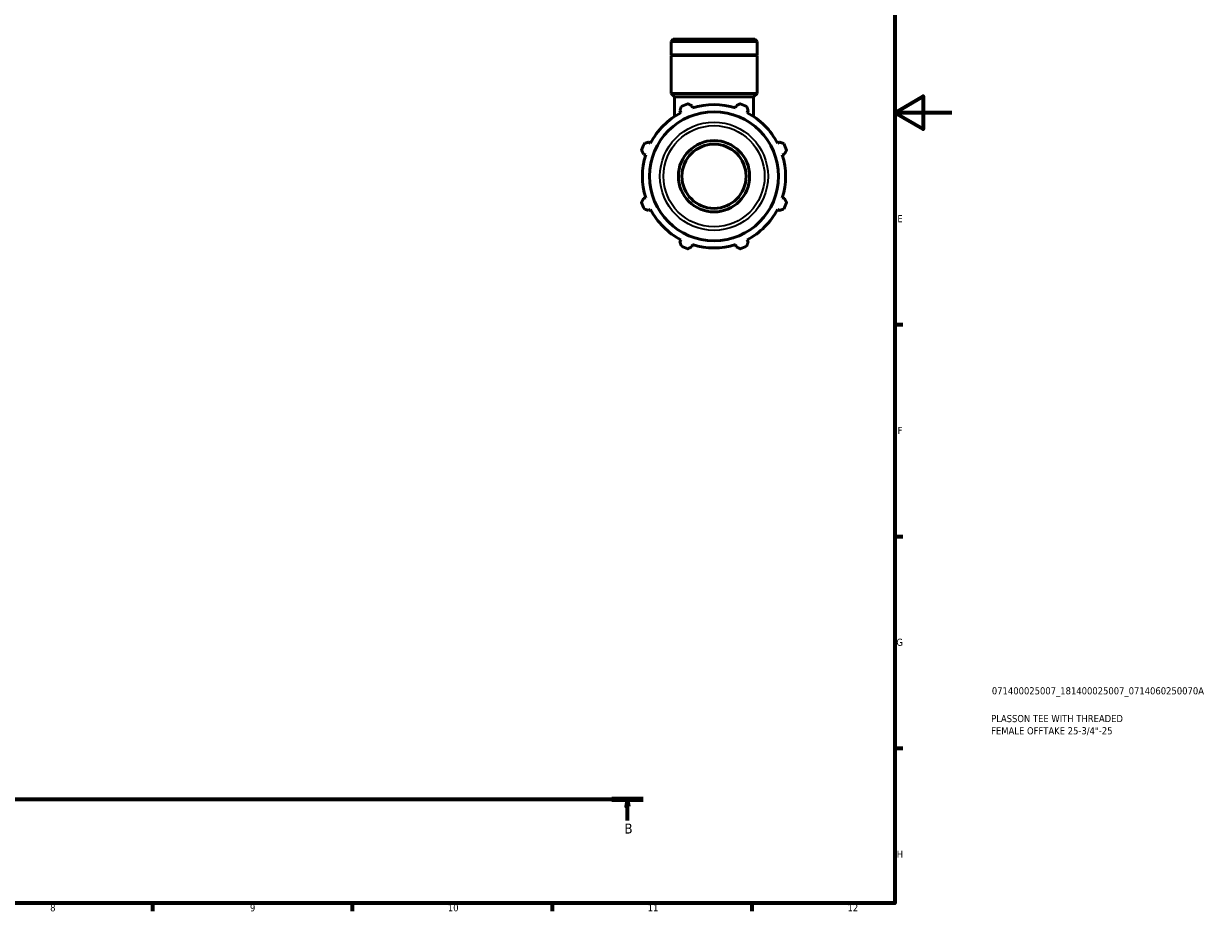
# Model space of a CAD drawing. Header units: millimetres. Extents: x 0 to 931, y 0 to 945.
# Tile 3 of 5: x 516 to 931, y 17 to 328. Entities that reach past the tile are written whole.
import ezdxf

# ---------------------------------------------------------------- set-up
doc = ezdxf.new("R2010")
doc.units = ezdxf.units.MM
doc.linetypes.add('CHAIN', pattern=[0.7087, 0.4724, -0.0591, 0.1181, -0.0591])
for name, color, linetype, lineweight in [('Border (ISO)', 7, 'Continuous', 70), ('Section Line (ISO)', 7, 'CHAIN', 70), ('Title (ISO)', 7, 'Continuous', 50), ('Visible (ISO)', 7, 'Continuous', 50), ('Visible Narrow (ISO)', 7, 'Continuous', 35)]:
    doc.layers.add(name, color=color, linetype=linetype, lineweight=lineweight)
doc.styles.add('Label Text (ISO)', font='tahoma.ttf')
doc.styles.add('Note Text (ISO)', font='tahoma.ttf')

# ---------------------------------------------------------------- blocks, each defined once
blk = doc.blocks.new('Borders Default Border')
at = {"layer": 'Border (ISO)'}
for p, q in [((821, 222.75), (823.9, 222.75)), ((821, 148.5), (823.9, 148.5)), ((821, 74.25), (823.9, 74.25)), ((560.67, 20), (560.67, 17.1)), ((630.75, 20), (630.75, 17.1)), ((700.83, 20), (700.83, 17.1)), ((770.92, 20), (770.92, 17.1))]:
    blk.add_line(p, q, dxfattribs=at)
at = {"layer": 'Border (ISO)', "flags": 128}
for points in [[(20, 20), (20, 574), (821, 574), (821, 20), (20, 20)], [(841, 297), (821, 297), (831, 302.77), (831, 291.23), (821, 297)]]:
    blk.add_lwpolyline(points, dxfattribs=at)
at = {"layer": 'Border (ISO)', "color": 232, "true_color": 0xca0064, "char_height": 2.5, "attachment_point": 7, "style": 'Note Text (ISO)'}
for s, insert in [('E', (821.94, 258.63)), ('F', (822, 184.38)), ('G', (821.61, 110.08)), ('H', (821.74, 35.88)), ('8', (524.81, 17.04)), ('9', (594.88, 17.05)), ('10', (664.29, 17.05)), ('11', (734.37, 17.1)), ('12', (804.46, 17.1))]:
    blk.add_mtext(s, dxfattribs=dict(at, insert=insert))
blk = doc.blocks.new('Title Blocks ISO')
at = {"layer": 'Title (ISO)', "color": 232, "true_color": 0xca0064, "style": 'Note Text (ISO)'}
for tag, p in [('PART_NUMBER_001', (34.08, 73.13)), ('DESCRIPTION_001', (33.84, 63.4)), ('DESCRIPTION_002', (33.84, 59.12))]:
    blk.add_attdef(tag, p, '', height=2.5, dxfattribs=at)
blk = doc.blocks.new('2dTransSection0')
at = {"layer": 'Section Line (ISO)', "linetype": 'CHAIN'}
blk.add_line((274.74, 56.35), (732.78, 56.35), dxfattribs=at)
at = {"layer": 'Section Line (ISO)', "linetype": 'Continuous', "lineweight": 140}
blk.add_line((721.82, 56.35), (732.78, 56.35), dxfattribs=at)
at = {"layer": 'Section Line (ISO)', "linetype": 'Continuous'}
for p, q in [((727.3, 56.35), (726.8, 53.85)), ((727.3, 53.85), (727.3, 56.35)), ((727.8, 53.85), (727.3, 56.35)), ((726.8, 53.85), (727.8, 53.85)), ((727.3, 48.93), (727.3, 53.85))]:
    blk.add_line(p, q, dxfattribs=at)
at = {"layer": 'Section Line (ISO)', "linetype": 'Continuous', "flags": 128}
blk.add_lwpolyline([(727.8, 53.85), (727.3, 56.35), (726.8, 53.85), (727.8, 53.85)], dxfattribs=at)
at = {"layer": 'Section Line (ISO)'}
blk.add_solid([(727.8, 53.85), (727.3, 56.35), (726.8, 53.85), (727.8, 53.85)], dxfattribs=at)
at = {"layer": 'Section Line (ISO)', "insert": (726.23, 44.35), "char_height": 3.5, "attachment_point": 7, "style": 'Label Text (ISO)'}
blk.add_mtext('B', dxfattribs=at)

msp = doc.modelspace()

# ---------------------------------------------------------------- linework, layer by layer
at = {"layer": 'Visible (ISO)'}
for p, q in [((743.291, 322.719), (742.568, 321.996)), ((772.714, 321.996), (742.568, 321.996)), ((742.568, 317.319), (742.568, 321.996)), ((743.291, 322.719), (771.99, 322.719)), ((771.99, 322.719), (772.714, 321.996)), ((772.714, 317.319), (772.714, 321.996)), ((772.714, 317.319), (742.568, 317.319)), ((742.868, 317.019), (742.568, 317.319)), ((772.714, 317.019), (742.568, 317.019)), ((742.568, 303.719), (742.568, 317.019)), ((772.414, 317.019), (772.714, 317.319)), ((772.714, 303.719), (772.714, 317.019)), ((772.714, 303.719), (742.568, 303.719)), ((743.774, 302.514), (742.568, 303.719)), ((771.508, 302.514), (772.714, 303.719)), ((771.508, 302.514), (743.774, 302.514)), ((743.774, 295.653), (743.774, 302.514)), ((750.09, 298.667), (749.847, 299.44)), ((765.435, 299.44), (765.192, 298.667)), ((771.508, 295.653), (771.508, 302.514)), ((745.672, 297.711), (746.046, 296.992)), ((769.235, 296.992), (769.609, 297.711)), ((735.368, 286.314), (734.65, 286.688)), ((780.632, 286.688), (779.914, 286.314)), ((732.921, 282.514), (733.693, 282.27)), ((781.589, 282.27), (782.361, 282.514)), ((733.693, 267.169), (732.921, 266.925)), ((782.361, 266.925), (781.589, 267.169)), ((734.65, 262.751), (735.368, 263.125)), ((779.914, 263.125), (780.632, 262.751)), ((746.046, 252.447), (745.672, 251.728)), ((749.847, 249.999), (750.09, 250.772)), ((765.192, 250.772), (765.435, 249.999)), ((769.609, 251.728), (769.235, 252.447))]:
    msp.add_line(p, q, dxfattribs=at)
for radius in [22.602, 12.5, 11.25]:
    msp.add_circle((757.641, 274.719), radius, dxfattribs=at)
for radius, start, end in [(27, 109.79198, 115.20802), (25.11, 72.5, 107.5), (27, 64.79198, 70.20802), (25.11, 117.5, 152.5), (25.11, 27.5, 62.5), (27, 154.79198, 160.20802), (27, 19.79198, 25.20802), (25.11, 162.5, 197.5), (25.11, 342.5, 17.5), (27, 199.79198, 205.20802), (25.11, 207.5, 242.5), (25.11, 297.5, 332.5), (27, 334.79198, 340.20802), (27, 244.79198, 250.20802), (25.11, 252.5, 287.5), (27, 289.79198, 295.20802)]:
    msp.add_arc((757.641, 274.719), radius, start, end, dxfattribs=at)
for points, weights in [([(745.672, 297.711), (745.902, 298.415), (746.141, 299.148)], [1.00306144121, 1.00193858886, 1]), ([(748.499, 300.125), (749.186, 299.775), (749.847, 299.44)], [1, 1.00193858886, 1.00306144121]), ([(765.435, 299.44), (766.095, 299.775), (766.783, 300.125)], [1.00306144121, 1.00193858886, 1]), ([(769.14, 299.148), (769.38, 298.415), (769.609, 297.711)], [1, 1.00193858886, 1.00306144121]), ([(733.212, 286.219), (733.946, 286.458), (734.65, 286.688)], [1, 1.00193858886, 1.00306144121]), ([(780.632, 286.688), (781.336, 286.458), (782.07, 286.219)], [1.00306144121, 1.00193858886, 1]), ([(732.921, 282.514), (732.585, 283.174), (732.236, 283.862)], [1.00306144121, 1.00193858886, 1]), ([(783.046, 283.862), (782.697, 283.174), (782.361, 282.514)], [1, 1.00193858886, 1.00306144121]), ([(732.236, 265.577), (732.585, 266.265), (732.921, 266.925)], [1, 1.00193858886, 1.00306144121]), ([(782.361, 266.925), (782.697, 266.265), (783.046, 265.577)], [1.00306144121, 1.00193858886, 1]), ([(734.65, 262.751), (733.946, 262.981), (733.212, 263.22)], [1.00306144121, 1.00193858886, 1]), ([(782.07, 263.22), (781.336, 262.981), (780.632, 262.751)], [1, 1.00193858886, 1.00306144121]), ([(746.141, 250.291), (745.902, 251.024), (745.672, 251.728)], [1, 1.00193858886, 1.00306144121]), ([(749.847, 249.999), (749.186, 249.664), (748.499, 249.314)], [1.00306144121, 1.00193858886, 1]), ([(766.783, 249.314), (766.095, 249.664), (765.435, 249.999)], [1, 1.00193858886, 1.00306144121]), ([(769.609, 251.728), (769.38, 251.024), (769.14, 250.291)], [1.00306144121, 1.00193858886, 1])]:
    msp.add_rational_spline(points, weights, degree=2, dxfattribs=at)
at = {"layer": 'Visible Narrow (ISO)'}
for radius in [18.96, 17.738]:
    msp.add_circle((757.641, 274.719), radius, dxfattribs=at)

# ---------------------------------------------------------------- block references
msp.add_blockref('Borders Default Border', (0, 0))
msp.add_blockref('Title Blocks ISO', (821, 20)).add_auto_attribs({'PART_NUMBER_001': '071400025007_181400025007_0714060250070A', 'DESCRIPTION_001': 'PLASSON TEE WITH THREADED', 'DESCRIPTION_002': 'FEMALE OFFTAKE 25-3/4"-25'})
at = {"layer": 'Section Line (ISO)'}
msp.add_blockref('2dTransSection0', (0, 0), dxfattribs=at)

doc.saveas('drawing.dxf')
